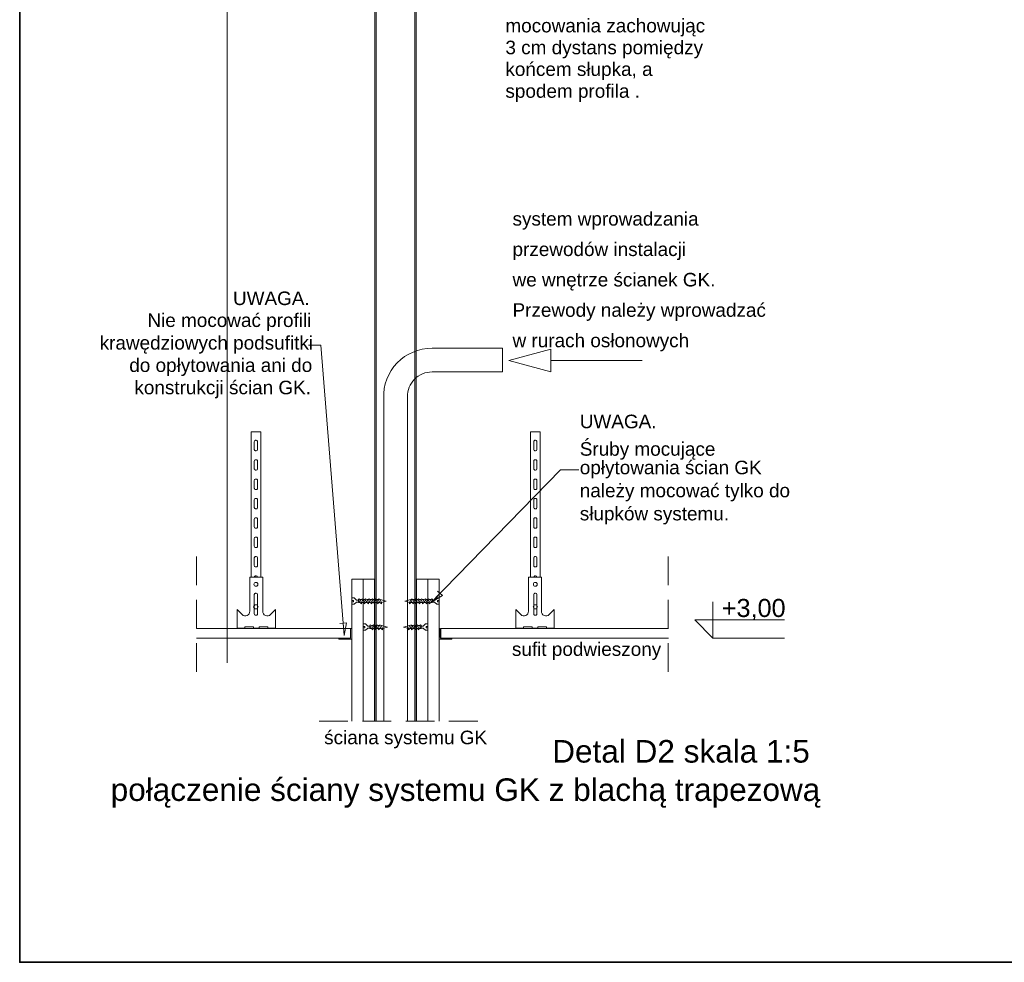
# Model space of a CAD drawing. Header units: millimetres. Extents: x -3262 to 9, y -3066 to -755.
# Tile 1 of 9: x -3262 to -2172, y -3066 to -2022. Entities that reach past the tile are written whole.
import ezdxf

# ---------------------------------------------------------------- set-up
doc = ezdxf.new("R2010")
doc.units = ezdxf.units.MM
doc.header["$MEASUREMENT"] = 0
doc.linetypes.add('JIS_02_2.0', pattern=[48, 32, -16])
doc.layers.add('a___przekrojowa___0.5_Nr_pióra__160', color=7, linetype='Continuous', lineweight=20, true_color=0x020602)
doc.layers.add('MAPA SKAN_Nr_pióra__3', color=7, linetype='Continuous', lineweight=35, true_color=0x008200)
for name, color, linetype, lineweight in [('a___widokowa_0.25_Nr_pióra__130', 5, 'Continuous', 20), ('Budowlane - Opisy_Nr_pióra__7', 7, 'Continuous', 13), ('detale_Nr_pióra__7', 7, 'Continuous', 13), ('wypelnienia wielobokow_Nr_pióra__7', 7, 'Continuous', 13)]:
    doc.layers.add(name, color=color, linetype=linetype, lineweight=lineweight)
doc.styles.add('GENERATED_STYLE_1', font='txt')

msp = doc.modelspace()

# ---------------------------------------------------------------- linework, layer by layer
at = {"layer": 'a___przekrojowa___0.5_Nr_pióra__160', "linetype": 'Continuous'}
for p, q in [((-2894.5, -2799.4), (-2894.5, -2642)), ((-2894.5, -2642), (-2869.5, -2642)), ((-2869.5, -2642), (-2869.5, -2799.4)), ((-2797.9, -2642), (-2822.9, -2642)), ((-2822.9, -2642), (-2822.9, -2799.4)), ((-2797.9, -2799.4), (-2797.9, -2642)), ((-2896, -2696.5), (-3066.7, -2696.5)), ((-2896, -2707.2), (-2896, -2696.5)), ((-2543.9, -2696.5), (-2796.1, -2696.5)), ((-2796.1, -2696.5), (-2796.1, -2707.2)), ((-3066.7, -2707.2), (-2896, -2707.2)), ((-2796.1, -2707.2), (-2543.9, -2707.2))]:
    msp.add_line(p, q, dxfattribs=at)
at = {"layer": 'a___przekrojowa___0.5_Nr_pióra__160', "linetype": 'Continuous', "flags": 128}
for points in [[(-2895.9, -2696.5), (-2895.9, -2706.5, -0.414214), (-2896.6, -2707.2), (-2908.1, -2707.2, 0.414214), (-2908.8, -2707.9), (-2908.8, -2708.6), (-2894.5, -2708.6), (-2894.5, -2696.5)], [(-2796.5, -2696.5), (-2796.5, -2706.5, 0.414214), (-2795.8, -2707.2), (-2784.3, -2707.2, -0.414214), (-2783.6, -2707.9), (-2783.6, -2708.6), (-2797.9, -2708.6), (-2797.9, -2696.5)]]:
    msp.add_lwpolyline(points, format="xyb", close=True, dxfattribs=at)
at = {"layer": 'a___widokowa_0.25_Nr_pióra__130', "linetype": 'Continuous'}
for p, q in [((-2869, -1530.3), (-2869, -2799.4)), ((-2867.4, -2799.4), (-2867.4, -1530.3)), ((-2824.8, -1530.3), (-2824.8, -2799.4)), ((-2823.1, -2799.4), (-2823.1, -1530.3))]:
    msp.add_line(p, q, dxfattribs=at)
at = {"layer": 'a___widokowa_0.25_Nr_pióra__130', "linetype": 'JIS_02_2.0'}
for p, q in [((-3066.6, -2616.7), (-3066.6, -2760.4)), ((-2544, -2616.7), (-2544, -2760.4)), ((-2930.9, -2799.4), (-2754.1, -2799.4))]:
    msp.add_line(p, q, dxfattribs=at)
at = {"layer": 'detale_Nr_pióra__7', "linetype": 'Continuous'}
for p, q in [((-3032.7, -867.5), (-3032.7, -2734.6)), ((-2720.7, -2399.9), (-2674, -2387.4)), ((-2674, -2387.4), (-2674, -2412.4)), ((-2720.7, -2399.9), (-2674, -2412.4)), ((-2674, -2399.9), (-2573, -2399.9)), ((-2806.4, -2667.5), (-2796.9, -2657.7)), ((-2794.2, -2660.2), (-2806.4, -2667.5)), ((-2799.5, -2655.1), (-2794.2, -2660.2)), ((-2891.9, -2662.8), (-2894.5, -2662.8)), ((-2894.5, -2665.6), (-2894.5, -2662.8)), ((-2891.9, -2662.8), (-2894.5, -2662.8)), ((-2894.5, -2665.6), (-2894.5, -2662.8)), ((-2892.7, -2665.6), (-2894.5, -2665.6)), ((-2892.7, -2665.6), (-2894.5, -2665.6)), ((-2894.5, -2669.8), (-2894.5, -2667)), ((-2894.5, -2667), (-2892.7, -2667)), ((-2894.5, -2669.8), (-2894.5, -2667)), ((-2894.5, -2667), (-2892.7, -2667)), ((-2891.9, -2669.8), (-2894.5, -2669.8)), ((-2891.9, -2669.8), (-2894.5, -2669.8)), ((-2892.7, -2667), (-2892.7, -2665.6)), ((-2892.7, -2667), (-2892.7, -2665.6)), ((-2889.8, -2664.9), (-2891.9, -2662.8)), ((-2889.8, -2664.9), (-2891.9, -2662.8)), ((-2889.8, -2667.8), (-2891.9, -2669.8)), ((-2889.8, -2667.8), (-2891.9, -2669.8)), ((-2889.8, -2665.1), (-2889.8, -2664.9)), ((-2889.8, -2665.1), (-2889.8, -2664.9)), ((-2889.8, -2665.1), (-2887, -2665.1)), ((-2889.8, -2665.1), (-2887, -2665.1)), ((-2889.8, -2667.6), (-2887, -2667.6)), ((-2889.8, -2667.6), (-2889.8, -2667.8)), ((-2889.8, -2667.6), (-2887, -2667.6)), ((-2889.8, -2667.6), (-2889.8, -2667.8)), ((-2887.1, -2664.6), (-2886.6, -2663.8)), ((-2887.1, -2664.6), (-2886.6, -2663.8)), ((-2887.1, -2664.6), (-2885.3, -2667.9)), ((-2887.1, -2664.6), (-2885.3, -2667.9)), ((-2887, -2664.9), (-2887, -2668)), ((-2887, -2664.9), (-2887, -2668)), ((-2887, -2668), (-2885.2, -2668)), ((-2887, -2668), (-2885.2, -2668)), ((-2886.6, -2663.8), (-2885.4, -2664.6)), ((-2886.6, -2663.8), (-2885.4, -2664.6)), ((-2885.4, -2664.6), (-2883.6, -2664.6)), ((-2885.4, -2664.6), (-2883.7, -2667.7)), ((-2885.4, -2664.6), (-2883.6, -2664.6)), ((-2885.4, -2664.6), (-2883.7, -2667.7)), ((-2883.7, -2669.2), (-2885.3, -2667.9)), ((-2883.7, -2669.2), (-2885.3, -2667.9)), ((-2883.7, -2667.7), (-2883.7, -2669.2)), ((-2883.7, -2667.7), (-2883.7, -2669.2)), ((-2883.7, -2668), (-2881.6, -2668)), ((-2883.7, -2668), (-2881.6, -2668)), ((-2883.6, -2664.6), (-2883.1, -2663.8)), ((-2883.6, -2664.6), (-2883.1, -2663.8)), ((-2883.6, -2664.6), (-2881.8, -2667.9)), ((-2883.6, -2664.6), (-2881.8, -2667.9)), ((-2883.1, -2663.8), (-2881.8, -2664.6)), ((-2883.1, -2663.8), (-2881.8, -2664.6)), ((-2881.8, -2664.6), (-2880.2, -2667.7)), ((-2881.8, -2664.6), (-2880, -2664.6)), ((-2881.8, -2664.6), (-2880.2, -2667.7)), ((-2881.8, -2664.6), (-2880, -2664.6)), ((-2880.2, -2669.2), (-2881.8, -2667.9)), ((-2880.2, -2669.2), (-2881.8, -2667.9)), ((-2880.2, -2667.7), (-2880.2, -2669.2)), ((-2880.2, -2667.7), (-2880.2, -2669.2)), ((-2880.2, -2668), (-2877.5, -2668)), ((-2880.2, -2668), (-2877.5, -2668)), ((-2880, -2664.6), (-2879.5, -2663.8)), ((-2880, -2664.6), (-2879.5, -2663.8)), ((-2880, -2664.6), (-2877.6, -2667.9)), ((-2880, -2664.6), (-2877.6, -2667.9)), ((-2879.5, -2663.8), (-2877.6, -2664.6)), ((-2879.5, -2663.8), (-2877.6, -2664.6)), ((-2877.6, -2664.6), (-2876, -2667.7)), ((-2877.6, -2664.6), (-2875.9, -2664.6)), ((-2877.6, -2664.6), (-2876, -2667.7)), ((-2877.6, -2664.6), (-2875.9, -2664.6)), ((-2876, -2669.2), (-2877.6, -2667.9)), ((-2876, -2669.2), (-2877.6, -2667.9)), ((-2876, -2667.7), (-2876, -2669.2)), ((-2876, -2667.7), (-2876, -2669.2)), ((-2876, -2668), (-2873.9, -2668)), ((-2876, -2668), (-2873.9, -2668)), ((-2875.9, -2664.6), (-2875.3, -2663.8)), ((-2875.9, -2664.6), (-2875.3, -2663.8)), ((-2875.9, -2664.6), (-2874.1, -2667.9)), ((-2875.9, -2664.6), (-2874.1, -2667.9)), ((-2875.3, -2663.8), (-2874.1, -2664.6)), ((-2875.3, -2663.8), (-2874.1, -2664.6)), ((-2874.1, -2664.6), (-2872.4, -2667.7)), ((-2874.1, -2664.6), (-2872.3, -2664.6)), ((-2874.1, -2664.6), (-2872.4, -2667.7)), ((-2874.1, -2664.6), (-2872.3, -2664.6)), ((-2872.4, -2669.2), (-2874.1, -2667.9)), ((-2872.4, -2669.2), (-2874.1, -2667.9)), ((-2872.4, -2667.7), (-2872.4, -2669.2)), ((-2872.4, -2667.7), (-2872.4, -2669.2)), ((-2872.4, -2668), (-2870.4, -2668)), ((-2872.4, -2668), (-2870.4, -2668)), ((-2872.3, -2664.6), (-2871.8, -2663.8)), ((-2872.3, -2664.6), (-2871.8, -2663.8)), ((-2872.3, -2664.6), (-2870.5, -2667.9)), ((-2872.3, -2664.6), (-2870.5, -2667.9)), ((-2871.8, -2663.8), (-2870.5, -2664.6)), ((-2871.8, -2663.8), (-2870.5, -2664.6)), ((-2870.5, -2664.6), (-2868.9, -2667.7)), ((-2870.5, -2664.6), (-2868.8, -2664.6)), ((-2870.5, -2664.6), (-2868.9, -2667.7)), ((-2870.5, -2664.6), (-2868.8, -2664.6)), ((-2868.9, -2669.2), (-2870.5, -2667.9)), ((-2868.9, -2669.2), (-2870.5, -2667.9)), ((-2868.9, -2667.7), (-2868.9, -2669.2)), ((-2868.9, -2667.7), (-2868.9, -2669.2)), ((-2868.9, -2668), (-2866.8, -2668)), ((-2868.9, -2668), (-2866.8, -2668)), ((-2868.8, -2664.6), (-2868.3, -2663.8)), ((-2868.8, -2664.6), (-2868.3, -2663.8)), ((-2868.8, -2664.6), (-2867, -2667.9)), ((-2868.8, -2664.6), (-2867, -2667.9)), ((-2868.3, -2663.8), (-2867, -2664.6)), ((-2868.3, -2663.8), (-2867, -2664.6)), ((-2867, -2664.6), (-2865.3, -2667.7)), ((-2867, -2664.6), (-2865.2, -2664.6)), ((-2867, -2664.6), (-2865.3, -2667.7)), ((-2867, -2664.6), (-2865.2, -2664.6)), ((-2865.3, -2669.2), (-2867, -2667.9)), ((-2865.3, -2669.2), (-2867, -2667.9)), ((-2865.3, -2667.7), (-2865.3, -2669.2)), ((-2865.3, -2667.7), (-2865.3, -2669.2)), ((-2865.3, -2668), (-2863.3, -2668)), ((-2865.3, -2668), (-2863.3, -2668)), ((-2865.2, -2664.6), (-2864.7, -2663.8)), ((-2865.2, -2664.6), (-2864.7, -2663.8)), ((-2865.2, -2664.6), (-2863.4, -2667.9)), ((-2865.2, -2664.6), (-2863.4, -2667.9)), ((-2864.7, -2663.8), (-2863.4, -2664.6)), ((-2864.7, -2663.8), (-2863.4, -2664.6)), ((-2863.4, -2664.6), (-2861.8, -2667.7)), ((-2863.4, -2664.6), (-2863.1, -2664.6)), ((-2863.4, -2664.6), (-2861.8, -2667.7)), ((-2863.4, -2664.6), (-2863.1, -2664.6)), ((-2861.8, -2669.2), (-2863.4, -2667.9)), ((-2861.8, -2669.2), (-2863.4, -2667.9)), ((-2863.1, -2664.6), (-2856.4, -2666.3)), ((-2863.1, -2664.6), (-2856.4, -2666.3)), ((-2861.8, -2667.7), (-2856.4, -2666.3)), ((-2861.8, -2667.7), (-2856.4, -2666.3)), ((-2861.8, -2667.7), (-2861.8, -2669.2)), ((-2861.8, -2667.7), (-2861.8, -2669.2)), ((-2829.3, -2664.6), (-2835.9, -2666.3)), ((-2830.6, -2667.7), (-2835.9, -2666.3)), ((-2828.9, -2664.6), (-2830.6, -2667.7)), ((-2830.6, -2667.7), (-2830.6, -2669.2)), ((-2830.6, -2669.2), (-2829, -2667.9)), ((-2828.9, -2664.6), (-2829.3, -2664.6)), ((-2827.1, -2668), (-2829.1, -2668)), ((-2827.2, -2664.6), (-2829, -2667.9)), ((-2827.7, -2663.8), (-2828.9, -2664.6)), ((-2827.2, -2664.6), (-2827.7, -2663.8)), ((-2825.4, -2664.6), (-2827.2, -2664.6)), ((-2825.4, -2664.6), (-2827.1, -2667.7)), ((-2827.1, -2667.7), (-2827.1, -2669.2)), ((-2827.1, -2669.2), (-2825.4, -2667.9)), ((-2823.5, -2668), (-2825.6, -2668)), ((-2824.1, -2663.8), (-2825.4, -2664.6)), ((-2823.6, -2664.6), (-2825.4, -2667.9)), ((-2823.6, -2664.6), (-2824.1, -2663.8)), ((-2821.9, -2664.6), (-2823.6, -2664.6)), ((-2821.9, -2664.6), (-2823.5, -2667.7)), ((-2823.5, -2667.7), (-2823.5, -2669.2)), ((-2823.5, -2669.2), (-2821.9, -2667.9)), ((-2820, -2668), (-2822, -2668)), ((-2820.6, -2663.8), (-2821.9, -2664.6)), ((-2820.1, -2664.6), (-2821.9, -2667.9)), ((-2820.1, -2664.6), (-2820.6, -2663.8)), ((-2818.3, -2664.6), (-2820.1, -2664.6)), ((-2818.3, -2664.6), (-2820, -2667.7)), ((-2820, -2667.7), (-2820, -2669.2)), ((-2820, -2669.2), (-2818.3, -2667.9)), ((-2816.4, -2668), (-2818.5, -2668)), ((-2817, -2663.8), (-2818.3, -2664.6)), ((-2816.5, -2664.6), (-2818.3, -2667.9)), ((-2816.5, -2664.6), (-2817, -2663.8)), ((-2814.8, -2664.6), (-2816.5, -2664.6)), ((-2814.8, -2664.6), (-2816.4, -2667.7)), ((-2816.4, -2667.7), (-2816.4, -2669.2)), ((-2816.4, -2669.2), (-2814.8, -2667.9)), ((-2812.2, -2668), (-2814.9, -2668)), ((-2812.9, -2663.8), (-2814.8, -2664.6)), ((-2812.3, -2664.6), (-2814.8, -2667.9)), ((-2812.3, -2664.6), (-2812.9, -2663.8)), ((-2810.6, -2664.6), (-2812.3, -2664.6)), ((-2810.6, -2664.6), (-2812.2, -2667.7)), ((-2812.2, -2667.7), (-2812.2, -2669.2)), ((-2812.2, -2669.2), (-2810.6, -2667.9)), ((-2808.7, -2668), (-2810.7, -2668)), ((-2809.3, -2663.8), (-2810.6, -2664.6)), ((-2808.8, -2664.6), (-2810.6, -2667.9)), ((-2808.8, -2664.6), (-2809.3, -2663.8)), ((-2807, -2664.6), (-2808.8, -2664.6)), ((-2807, -2664.6), (-2808.7, -2667.7)), ((-2808.7, -2667.7), (-2808.7, -2669.2)), ((-2808.7, -2669.2), (-2807.1, -2667.9)), ((-2805.4, -2668), (-2807.2, -2668)), ((-2805.3, -2664.6), (-2807.1, -2667.9)), ((-2805.8, -2663.8), (-2807, -2664.6)), ((-2805.3, -2664.6), (-2805.8, -2663.8)), ((-2805.4, -2664.9), (-2805.4, -2668)), ((-2802.6, -2665.1), (-2805.4, -2665.1)), ((-2802.6, -2667.6), (-2805.4, -2667.6)), ((-2802.6, -2664.9), (-2800.4, -2662.8)), ((-2802.6, -2665.1), (-2802.6, -2664.9)), ((-2802.6, -2667.6), (-2802.6, -2667.8)), ((-2802.6, -2667.8), (-2800.4, -2669.8)), ((-2800.4, -2662.8), (-2797.9, -2662.8)), ((-2800.4, -2669.8), (-2797.9, -2669.8)), ((-2799.6, -2665.6), (-2797.9, -2665.6)), ((-2799.6, -2667), (-2799.6, -2665.6)), ((-2797.9, -2667), (-2799.6, -2667)), ((-2797.9, -2665.6), (-2797.9, -2662.8)), ((-2797.9, -2669.8), (-2797.9, -2667)), ((-2494.7, -2707.2), (-2494.7, -2667.2)), ((-2907.7, -2690.9), (-2900.4, -2690.3)), ((-2902.9, -2704.2), (-2904, -2690.6)), ((-2900.4, -2690.3), (-2902.9, -2704.2)), ((-2879.4, -2691.6), (-2882, -2691.6)), ((-2882, -2694.4), (-2882, -2691.6)), ((-2877.3, -2693.7), (-2879.4, -2691.6)), ((-2877.3, -2693.9), (-2877.3, -2693.7)), ((-2877.3, -2693.9), (-2874.5, -2693.9)), ((-2874.6, -2693.4), (-2874.1, -2692.6)), ((-2874.6, -2693.4), (-2872.8, -2696.7)), ((-2874.5, -2693.7), (-2874.5, -2696.8)), ((-2874.1, -2692.6), (-2872.9, -2693.4)), ((-2872.9, -2693.4), (-2871.1, -2693.4)), ((-2872.9, -2693.4), (-2871.2, -2696.4)), ((-2871.1, -2693.4), (-2870.6, -2692.6)), ((-2871.1, -2693.4), (-2869.3, -2696.7)), ((-2871.1, -2693.4), (-2869.3, -2696.7)), ((-2870.6, -2692.6), (-2869.3, -2693.4)), ((-2869.3, -2693.4), (-2867.7, -2696.4)), ((-2869.3, -2693.4), (-2867.6, -2693.4)), ((-2869.3, -2693.4), (-2867.7, -2696.4)), ((-2869.3, -2693.4), (-2867.6, -2693.4)), ((-2867.6, -2693.4), (-2867, -2692.6)), ((-2867.6, -2693.4), (-2867, -2692.6)), ((-2867.6, -2693.4), (-2865.8, -2696.7)), ((-2867, -2692.6), (-2865.8, -2693.4)), ((-2865.8, -2693.4), (-2864.1, -2696.4)), ((-2865.8, -2693.4), (-2864, -2693.4)), ((-2864, -2693.4), (-2863.5, -2692.6)), ((-2864, -2693.4), (-2862.2, -2696.7)), ((-2863.5, -2692.6), (-2862.2, -2693.4)), ((-2862.2, -2693.4), (-2860.6, -2696.4)), ((-2862.2, -2693.4), (-2861.8, -2693.4)), ((-2861.8, -2693.4), (-2855.2, -2695.1)), ((-2830.5, -2693.4), (-2837.2, -2695.1)), ((-2830.2, -2693.4), (-2831.8, -2696.4)), ((-2830.2, -2693.4), (-2830.5, -2693.4)), ((-2828.9, -2692.6), (-2830.2, -2693.4)), ((-2828.4, -2693.4), (-2830.2, -2696.7)), ((-2828.4, -2693.4), (-2828.9, -2692.6)), ((-2826.6, -2693.4), (-2828.4, -2693.4)), ((-2826.6, -2693.4), (-2828.3, -2696.4)), ((-2825.3, -2692.6), (-2826.6, -2693.4)), ((-2824.8, -2693.4), (-2826.6, -2696.7)), ((-2824.8, -2693.4), (-2825.3, -2692.6)), ((-2824.8, -2693.4), (-2825.3, -2692.6)), ((-2823.1, -2693.4), (-2824.8, -2693.4)), ((-2823.1, -2693.4), (-2824.8, -2693.4)), ((-2823.1, -2693.4), (-2824.7, -2696.4)), ((-2823.1, -2693.4), (-2824.7, -2696.4)), ((-2821.8, -2692.6), (-2823.1, -2693.4)), ((-2821.3, -2693.4), (-2823.1, -2696.7)), ((-2821.3, -2693.4), (-2823.1, -2696.7)), ((-2821.3, -2693.4), (-2821.8, -2692.6)), ((-2819.5, -2693.4), (-2821.3, -2693.4)), ((-2819.5, -2693.4), (-2821.2, -2696.4)), ((-2818.3, -2692.6), (-2819.5, -2693.4)), ((-2817.7, -2693.4), (-2819.5, -2696.7)), ((-2817.7, -2693.4), (-2818.3, -2692.6)), ((-2817.9, -2693.7), (-2817.9, -2696.8)), ((-2815.1, -2693.9), (-2817.9, -2693.9)), ((-2815.1, -2693.7), (-2812.9, -2691.6)), ((-2815.1, -2693.9), (-2815.1, -2693.7)), ((-2812.9, -2691.6), (-2810.4, -2691.6)), ((-2810.4, -2694.4), (-2810.4, -2691.6)), ((-2494.7, -2707.2), (-2514.7, -2687.2)), ((-2514.7, -2687.2), (-2494.7, -2687.2)), ((-2494.7, -2687.2), (-2415.3, -2687.2)), ((-2880.3, -2694.4), (-2882, -2694.4)), ((-2882, -2698.6), (-2882, -2695.8)), ((-2882, -2695.8), (-2880.3, -2695.8)), ((-2879.4, -2698.6), (-2882, -2698.6)), ((-2880.3, -2695.8), (-2880.3, -2694.4)), ((-2877.3, -2696.5), (-2879.4, -2698.6)), ((-2877.3, -2696.3), (-2874.5, -2696.3)), ((-2877.3, -2696.3), (-2877.3, -2696.5)), ((-2874.5, -2696.8), (-2872.7, -2696.8)), ((-2871.2, -2698), (-2872.8, -2696.7)), ((-2871.2, -2696.4), (-2871.2, -2698)), ((-2871.2, -2696.8), (-2869.1, -2696.8)), ((-2867.7, -2698), (-2869.3, -2696.7)), ((-2867.7, -2698), (-2869.3, -2696.7)), ((-2867.7, -2696.4), (-2867.7, -2698)), ((-2867.7, -2696.4), (-2867.7, -2698)), ((-2867.7, -2696.8), (-2865, -2696.8)), ((-2867.7, -2696.8), (-2865.6, -2696.8)), ((-2864.1, -2698), (-2865.8, -2696.7)), ((-2864.1, -2696.4), (-2864.1, -2698)), ((-2864.1, -2696.8), (-2862.1, -2696.8)), ((-2860.6, -2698), (-2862.2, -2696.7)), ((-2860.6, -2696.5), (-2855.2, -2695.1)), ((-2860.6, -2696.4), (-2860.6, -2698)), ((-2831.8, -2696.5), (-2837.2, -2695.1)), ((-2831.8, -2696.4), (-2831.8, -2698)), ((-2831.8, -2698), (-2830.2, -2696.7)), ((-2828.3, -2696.8), (-2830.3, -2696.8)), ((-2828.3, -2696.4), (-2828.3, -2698)), ((-2828.3, -2698), (-2826.6, -2696.7)), ((-2824.7, -2696.8), (-2827.4, -2696.8)), ((-2824.7, -2696.8), (-2826.8, -2696.8)), ((-2824.7, -2696.4), (-2824.7, -2698)), ((-2824.7, -2696.4), (-2824.7, -2698)), ((-2824.7, -2698), (-2823.1, -2696.7)), ((-2824.7, -2698), (-2823.1, -2696.7)), ((-2821.2, -2696.8), (-2823.2, -2696.8)), ((-2821.2, -2696.4), (-2821.2, -2698)), ((-2821.2, -2698), (-2819.5, -2696.7)), ((-2817.9, -2696.8), (-2819.7, -2696.8)), ((-2815.1, -2696.3), (-2817.9, -2696.3)), ((-2815.1, -2696.3), (-2815.1, -2696.5)), ((-2815.1, -2696.5), (-2812.9, -2698.6)), ((-2812.9, -2698.6), (-2810.4, -2698.6)), ((-2812.1, -2694.4), (-2810.4, -2694.4)), ((-2812.1, -2695.8), (-2812.1, -2694.4)), ((-2810.4, -2695.8), (-2812.1, -2695.8)), ((-2810.4, -2698.6), (-2810.4, -2695.8)), ((-2494.7, -2707.2), (-2415.3, -2707.2))]:
    msp.add_line(p, q, dxfattribs=at)
at = {"layer": 'detale_Nr_pióra__7', "linetype": 'Continuous', "flags": 128}
for points in [[(-2902.9, -2704.2), (-2928.9, -2382.9), (-2942.6, -2382.9)], [(-3006.2, -2478.7), (-3006.2, -2639.8)], [(-3006.2, -2478.7), (-2995.4, -2478.7)], [(-2995.4, -2639.8), (-2995.4, -2478.7)], [(-2696.7, -2639.8), (-2696.7, -2478.7)], [(-2686, -2478.7), (-2696.7, -2478.7)], [(-2686, -2478.7), (-2686, -2639.8)], [(-2806.4, -2667.5), (-2663.4, -2521), (-2642.9, -2521)], [(-2894.5, -2662.8), (-2891.9, -2662.8), (-2889.8, -2664.9), (-2889.8, -2665.1), (-2887, -2665.1), (-2887, -2664.9), (-2887.1, -2664.6), (-2886.6, -2663.8), (-2885.4, -2664.6), (-2883.6, -2664.6), (-2883.1, -2663.8), (-2881.8, -2664.6), (-2880, -2664.6), (-2879.5, -2663.8), (-2878.6, -2664.2)], [(-2894.5, -2662.8), (-2891.9, -2662.8), (-2889.8, -2664.9), (-2889.8, -2665.1), (-2887, -2665.1), (-2887, -2664.9), (-2887.1, -2664.6), (-2886.6, -2663.8), (-2885.4, -2664.6), (-2883.6, -2664.6), (-2883.1, -2663.8), (-2881.8, -2664.6), (-2880, -2664.6), (-2879.5, -2663.8), (-2878.6, -2664.2)], [(-2894.5, -2669.8), (-2891.9, -2669.8), (-2889.8, -2667.8), (-2889.8, -2667.6), (-2887, -2667.6), (-2887, -2668), (-2885.2, -2668), (-2883.7, -2669.2), (-2883.7, -2668), (-2881.6, -2668), (-2880.2, -2669.2), (-2880.2, -2668), (-2878.6, -2668)], [(-2894.5, -2669.8), (-2891.9, -2669.8), (-2889.8, -2667.8), (-2889.8, -2667.6), (-2887, -2667.6), (-2887, -2668), (-2885.2, -2668), (-2883.7, -2669.2), (-2883.7, -2668), (-2881.6, -2668), (-2880.2, -2669.2), (-2880.2, -2668), (-2878.6, -2668)], [(-2797.9, -2662.8), (-2800.4, -2662.8), (-2802.6, -2664.9), (-2802.6, -2665.1), (-2805.4, -2665.1), (-2805.4, -2664.9), (-2805.3, -2664.6), (-2805.8, -2663.8), (-2807, -2664.6), (-2808.8, -2664.6), (-2809.3, -2663.8), (-2810.6, -2664.6), (-2812.3, -2664.6), (-2812.9, -2663.8), (-2813.8, -2664.2)], [(-2797.9, -2669.8), (-2800.4, -2669.8), (-2802.6, -2667.8), (-2802.6, -2667.6), (-2805.4, -2667.6), (-2805.4, -2668), (-2807.2, -2668), (-2808.7, -2669.2), (-2808.7, -2668), (-2810.7, -2668), (-2812.2, -2669.2), (-2812.2, -2668), (-2813.8, -2668)], [(-2882, -2698.6), (-2879.4, -2698.6), (-2877.3, -2696.5), (-2877.3, -2696.3), (-2874.5, -2696.3), (-2874.5, -2696.8), (-2872.7, -2696.8), (-2871.2, -2698), (-2871.2, -2696.8), (-2869.1, -2696.8), (-2867.7, -2698), (-2867.7, -2696.8), (-2866.1, -2696.8)], [(-2810.4, -2698.6), (-2812.9, -2698.6), (-2815.1, -2696.5), (-2815.1, -2696.3), (-2817.9, -2696.3), (-2817.9, -2696.8), (-2819.7, -2696.8), (-2821.2, -2698), (-2821.2, -2696.8), (-2823.2, -2696.8), (-2824.7, -2698), (-2824.7, -2696.8), (-2826.3, -2696.8)]]:
    msp.add_lwpolyline(points, dxfattribs=at)
for points in [[(-3002.6, -2498.3), (-3002.6, -2489.7, -0.414214), (-3001.2, -2488.2), (-3000.5, -2488.2, -0.414214), (-2999, -2489.7), (-2999, -2498.3, -0.414214), (-3000.5, -2499.7), (-3001.2, -2499.7, -0.414214)], [(-2689.5, -2498.3), (-2689.5, -2489.7, 0.414214), (-2691, -2488.2), (-2691.7, -2488.2, 0.414214), (-2693.1, -2489.7), (-2693.1, -2498.3, 0.414214), (-2691.7, -2499.7), (-2691, -2499.7, 0.414214)], [(-3002.6, -2519.7), (-3002.6, -2511.1, -0.414214), (-3001.2, -2509.7), (-3000.5, -2509.7, -0.414214), (-2999, -2511.1), (-2999, -2519.7, -0.414214), (-3000.5, -2521.1), (-3001.2, -2521.1, -0.414214)], [(-2689.5, -2519.7), (-2689.5, -2511.1, 0.414214), (-2691, -2509.7), (-2691.7, -2509.7, 0.414214), (-2693.1, -2511.1), (-2693.1, -2519.7, 0.414214), (-2691.7, -2521.1), (-2691, -2521.1, 0.414214)], [(-3002.6, -2541.2), (-3002.6, -2532.6, -0.414214), (-3001.2, -2531.1), (-3000.5, -2531.1, -0.414214), (-2999, -2532.6), (-2999, -2541.2, -0.414214), (-3000.5, -2542.6), (-3001.2, -2542.6, -0.414214)], [(-2689.5, -2541.2), (-2689.5, -2532.6, 0.414214), (-2691, -2531.1), (-2691.7, -2531.1, 0.414214), (-2693.1, -2532.6), (-2693.1, -2541.2, 0.414214), (-2691.7, -2542.6), (-2691, -2542.6, 0.414214)], [(-3002.6, -2562.6), (-3002.6, -2554, -0.414214), (-3001.2, -2552.6), (-3000.5, -2552.6, -0.414214), (-2999, -2554), (-2999, -2562.6, -0.414214), (-3000.5, -2564), (-3001.2, -2564, -0.414214)], [(-2689.5, -2562.6), (-2689.5, -2554, 0.414214), (-2691, -2552.6), (-2691.7, -2552.6, 0.414214), (-2693.1, -2554), (-2693.1, -2562.6, 0.414214), (-2691.7, -2564), (-2691, -2564, 0.414214)], [(-3002.6, -2584.1), (-3002.6, -2575.5, -0.414214), (-3001.2, -2574.1), (-3000.5, -2574.1, -0.414214), (-2999, -2575.5), (-2999, -2584.1, -0.414214), (-3000.5, -2585.5), (-3001.2, -2585.5, -0.414214)], [(-2689.5, -2584.1), (-2689.5, -2575.5, 0.414214), (-2691, -2574.1), (-2691.7, -2574.1, 0.414214), (-2693.1, -2575.5), (-2693.1, -2584.1, 0.414214), (-2691.7, -2585.5), (-2691, -2585.5, 0.414214)], [(-3002.6, -2605.5), (-3002.6, -2596.9, -0.414214), (-3001.2, -2595.5), (-3000.5, -2595.5, -0.414214), (-2999, -2596.9), (-2999, -2605.5, -0.414214), (-3000.5, -2607), (-3001.2, -2607, -0.414214)], [(-2689.5, -2605.5), (-2689.5, -2596.9, 0.414214), (-2691, -2595.5), (-2691.7, -2595.5, 0.414214), (-2693.1, -2596.9), (-2693.1, -2605.5, 0.414214), (-2691.7, -2607), (-2691, -2607, 0.414214)], [(-3002.6, -2627), (-3002.6, -2618.4, -0.414214), (-3001.2, -2617), (-3000.5, -2617, -0.414214), (-2999, -2618.4), (-2999, -2627, -0.414214), (-3000.5, -2628.4), (-3001.2, -2628.4, -0.414214)], [(-2689.5, -2627), (-2689.5, -2618.4, 0.414214), (-2691, -2617), (-2691.7, -2617, 0.414214), (-2693.1, -2618.4), (-2693.1, -2627, 0.414214), (-2691.7, -2628.4), (-2691, -2628.4, 0.414214)], [(-3003.6, -2696.3), (-3000.4, -2696.3), (-2997.3, -2696.3), (-2997.3, -2694.9), (-2987.6, -2694.9), (-2987.6, -2696.3), (-2979.2, -2696.3), (-2979.2, -2675.6), (-2984.7, -2681.2, -0.668179), (-2993.3, -2677.6), (-2993.3, -2639.8), (-3000.4, -2639.8), (-3007.6, -2639.8), (-3007.6, -2677.6, -0.668179), (-3016.1, -2681.2), (-3021.7, -2675.6), (-3021.7, -2696.3), (-3013.2, -2696.3), (-3013.2, -2694.9), (-3003.6, -2694.9)], [(-2688.6, -2696.3), (-2691.7, -2696.3), (-2694.9, -2696.3), (-2694.9, -2694.9), (-2704.5, -2694.9), (-2704.5, -2696.3), (-2713, -2696.3), (-2713, -2675.6), (-2707.4, -2681.2, 0.668179), (-2698.9, -2677.6), (-2698.9, -2639.8), (-2691.7, -2639.8), (-2684.6, -2639.8), (-2684.6, -2677.6, 0.668179), (-2676, -2681.2), (-2670.5, -2675.6), (-2670.5, -2696.3), (-2678.9, -2696.3), (-2678.9, -2694.9), (-2688.6, -2694.9)], [(-3002.6, -2680.5), (-3002.6, -2659, -0.414214), (-3001.2, -2657.6), (-3000.5, -2657.6, -0.414214), (-2999, -2659), (-2999, -2680.5, -0.414214), (-3000.5, -2681.9), (-3001.2, -2681.9, -0.414214)], [(-2689.5, -2680.5), (-2689.5, -2659, 0.414214), (-2691, -2657.6), (-2691.7, -2657.6, 0.414214), (-2693.1, -2659), (-2693.1, -2680.5, 0.414214), (-2691.7, -2681.9), (-2691, -2681.9, 0.414214)]]:
    msp.add_lwpolyline(points, format="xyb", close=True, dxfattribs=at)
for points in [[(-3002.6, -2639.8, -0.414214), (-3001.2, -2638.4), (-3000.5, -2638.4, -0.414214), (-2999, -2639.8)], [(-2689.5, -2639.8, 0.414214), (-2691, -2638.4), (-2691.7, -2638.4, 0.414214), (-2693.1, -2639.8)]]:
    msp.add_lwpolyline(points, format="xyb", dxfattribs=at)
for points in [[(-3002.1, -2670.5), (-3003.3, -2672.6), (-3002.1, -2674.8), (-2999.6, -2674.8), (-2998.4, -2672.6), (-2999.6, -2670.5)], [(-2690.1, -2670.5), (-2688.8, -2672.6), (-2690.1, -2674.8), (-2692.5, -2674.8), (-2693.8, -2672.6), (-2692.5, -2670.5)]]:
    msp.add_lwpolyline(points, close=True, dxfattribs=at)
at = {"layer": 'detale_Nr_pióra__7', "linetype": 'Continuous'}
for centre in [(-3000.8, -2647.7), (-2691.3, -2647.7)]:
    msp.add_circle(centre, 2.15, dxfattribs=at)
at = {"layer": 'MAPA SKAN_Nr_pióra__3', "linetype": 'Continuous', "flags": 128}
msp.add_lwpolyline([(-3262.5, -755.2), (8.8, -755.2), (8.8, -3066.3), (-3262.5, -3066.3)], close=True, dxfattribs=at)
at = {"layer": 'wypelnienia wielobokow_Nr_pióra__7', "linetype": 'Continuous'}
for p, q in [((-2727.8, -2386.1), (-2805.7, -2386.1)), ((-2727.8, -2412.4), (-2727.8, -2386.1)), ((-2805.7, -2412.4), (-2727.8, -2412.4)), ((-2859.2, -2441.7), (-2859.2, -2799.4)), ((-2832.9, -2799.4), (-2832.9, -2440)), ((-2882, -2642), (-2894.5, -2642)), ((-2894.5, -2642), (-2894.5, -2799.4)), ((-2869.5, -2642), (-2882, -2642)), ((-2882, -2642), (-2882, -2799.4)), ((-2882, -2799.4), (-2882, -2642)), ((-2869.5, -2799.4), (-2869.5, -2642)), ((-2810.4, -2642), (-2822.9, -2642)), ((-2822.9, -2642), (-2822.9, -2799.4)), ((-2797.9, -2642), (-2810.4, -2642)), ((-2810.4, -2642), (-2810.4, -2799.4)), ((-2810.4, -2799.4), (-2810.4, -2642)), ((-2797.9, -2799.4), (-2797.9, -2642))]:
    msp.add_line(p, q, dxfattribs=at)
for radius, end in [(53.6, 182.1343), (27.3, 180.691)]:
    msp.add_arc((-2805.7, -2439.7), radius, 90, end, dxfattribs=at)

# ---------------------------------------------------------------- texts
at = {"layer": 'Budowlane - Opisy_Nr_pióra__7', "linetype": 'Continuous', "attachment_point": 7, "style": 'GENERATED_STYLE_1'}
for s, insert, char_height in [('\\A1;{\\fArial|b0|i0|c238|p38;mocowania zachowując}', (-2724.4, -2040.9), 15), ('\\A1;{\\fArial|b0|i0|c238|p38;3 cm dystans pomiędzy}', (-2724.4, -2065.1), 15), ('\\A1;{\\fArial|b0|i0|c238|p38;końcem słupka, a}', (-2724.4, -2089.1), 15), ('\\A1;{\\fArial|b0|i0|c238|p38;spodem profila .}', (-2724.4, -2113.3), 15), ('\\A1;{\\fArial|b0|i0|c238|p38;system wprowadzania}', (-2716.5, -2254.9), 15), ('\\A1;{\\fArial|b0|i0|c238|p38;przewodów instalacji}', (-2716.5, -2288.6), 15), ('\\A1;{\\fArial|b0|i0|c238|p38;we wnętrze ścianek GK.}', (-2716.5, -2322.3), 15), ('\\A1;{\\fArial|b0|i0|c238|p38;UWAGA.}', (-3026.2, -2338.6), 15), ('\\A1;{\\fArial|b0|i0|c238|p38;Przewody należy wprowadzać}', (-2716.5, -2355.9), 15), ('\\A1;{\\fArial|b0|i0|c238|p38;Nie mocować profili}', (-3121, -2367.2), 15), ('\\A1;{\\fArial|b0|i0|c238|p38;krawędziowych podsufitki}', (-3173.9, -2392.2), 15), ('\\A1;{\\fArial|b0|i0|c238|p38;w rurach osłonowych}', (-2716.5, -2389.6), 15), ('\\A1;{\\fArial|b0|i0|c238|p38;do opłytowania ani do}', (-3141.1, -2417), 15), ('\\A1;{\\fArial|b0|i0|c238|p38;konstrukcji ścian GK.}', (-3135.4, -2441.7), 15), ('\\A1;{\\fArial|b0|i0|c238|p38;UWAGA.}', (-2642, -2475), 15), ('\\A1;{\\fArial|b0|i0|c238|p38;Śruby mocujące}', (-2642, -2509.8), 15), ('\\A1;{\\fArial|b0|i0|c238|p38;opłytowania ścian GK}', (-2642, -2530.3), 15), ('\\A1;{\\fArial|b0|i0|c238|p38;należy mocować tylko do}', (-2642, -2555.8), 15), ('\\A1;{\\fArial|b0|i0|c238|p38;słupków systemu.}', (-2642, -2581.4), 15), ('\\A1;{\\fArial|b0|i0|c238|p38;sufit podwieszony}', (-2717.2, -2731.5), 15), ('\\A1;{\\fArial|b0|i0|c238|p38;ściana systemu GK}', (-2925.2, -2829.3), 15), ('\\A1;{\\fArial|b0|i0|c238|p38;Detal D2 skala 1:5}', (-2672.5, -2845.5), 25), ('\\A1;{\\fArial|b0|i0|c238|p38;połączenie ściany systemu GK z blachą trapezową}', (-3161.7, -2895.2), 25)]:
    msp.add_mtext(s, dxfattribs=dict(at, insert=insert, char_height=char_height))
at = {"layer": 'detale_Nr_pióra__7', "linetype": 'Continuous', "insert": (-2484.7, -2687.6), "char_height": 20, "attachment_point": 7, "style": 'GENERATED_STYLE_1'}
msp.add_mtext('\\A1;{\\fArial|b0|i0|c238|p38;+3,00}', dxfattribs=at)

doc.saveas('drawing.dxf')
